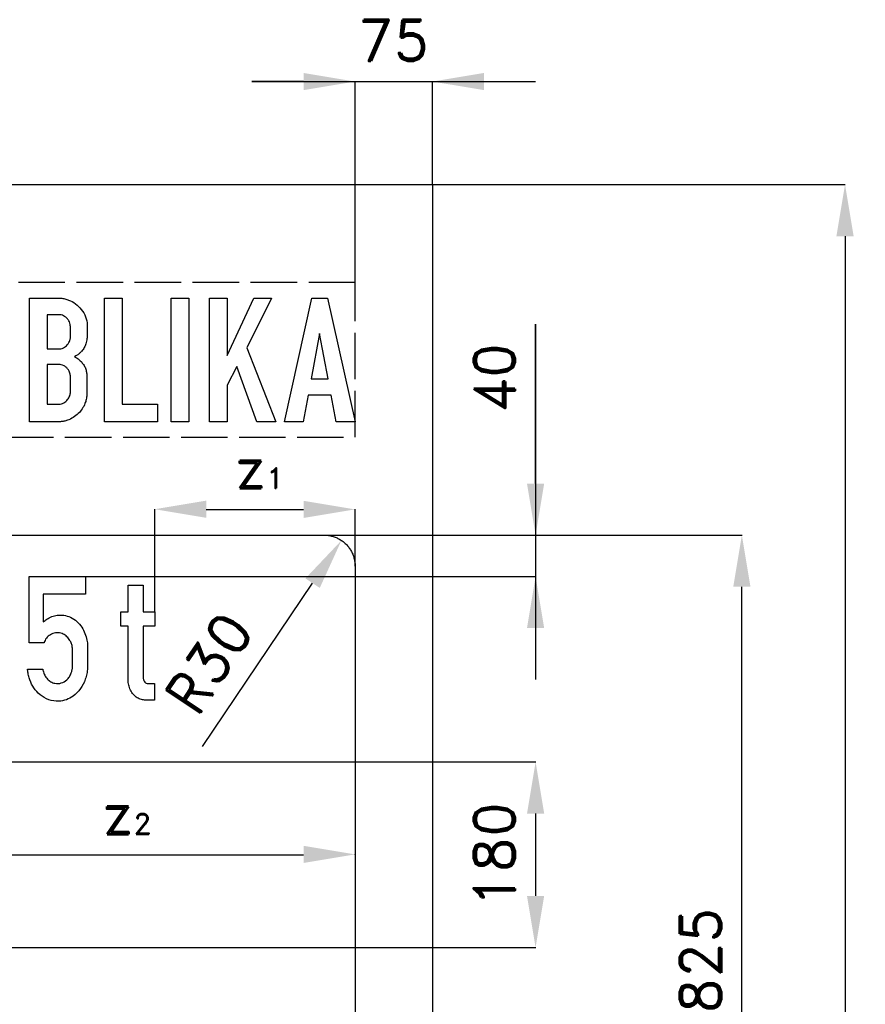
# Model space of a CAD drawing. Header units: millimetres. Extents: x -267 to 7620, y -508 to 2095.
# Tile 6 of 15: x 1100 to 1920, y 1140 to 2095. Entities that reach past the tile are written whole.
import ezdxf

# ---------------------------------------------------------------- set-up
doc = ezdxf.new("R2010")
doc.units = ezdxf.units.MM
doc.header["$LTSCALE"] = 5
doc.linetypes.add('ACAD_ISO02W100', pattern=[15, 12, -3])
doc.layers.add('Kóty', color=2, linetype='Continuous')
doc.layers.add('Značka', color=7, linetype='Continuous')
doc.styles.get("Standard").update_dxf_attribs({"font": 'romand.shx', "height": 40})
doc.dimstyles.get("Standard").update_dxf_attribs({"dimtxt": 40, "dimasz": 50, "dimexe": 0.18, "dimexo": 0.0625, "dimgap": 20, "dimtad": 1, "dimdec": 0, "dimzin": 0, "dimdsep": 46, "dimtxsty": 'Standard', "dimcen": 0.09, "dimadec": 0, "dimazin": 0, "dimtfac": 1, "dimtdec": 0, "dimtofl": 0, "dimtmove": 0, "dimatfit": 3, "dimfxl": 1, "dimtolj": 1, "dimtzin": 0, "dimarcsym": 0})

# ---------------------------------------------------------------- blocks, each defined once
blk = doc.blocks.new('*D4')
at = {"layer": 'Defpoints', "color": 0, "transparency": 16777216}
for p in [(968.17, 1375), (927.95, 1195), (1600, 1195)]:
    blk.add_point(p, dxfattribs=at)
at = {"layer": 'Kóty', "color": 0, "lineweight": -2, "transparency": 16777216}
for p, q in [((968.23, 1375), (1600.18, 1375)), ((1600, 1325), (1600, 1245)), ((928.02, 1195), (1600.18, 1195))]:
    blk.add_line(p, q, dxfattribs=at)
at = {"layer": 'Kóty', "color": 0, "transparency": 16777216}
for points in [[(1591.67, 1325), (1608.33, 1325), (1600, 1375)], [(1591.67, 1245), (1608.33, 1245), (1600, 1195)]]:
    blk.add_solid(points, dxfattribs=at)
at = {"layer": 'Kóty', "color": 0, "transparency": 16777216, "insert": (1560, 1285), "char_height": 40, "attachment_point": 5, "rotation": 90}
blk.add_mtext('\\A1;180', dxfattribs=at)
blk = doc.blocks.new('*D7')
at = {"layer": 'Defpoints', "color": 0, "transparency": 16777216}
for p in [(1395, 1595), (1800, 1595), (1395, 770)]:
    blk.add_point(p, dxfattribs=at)
at = {"layer": 'Kóty', "color": 0, "lineweight": -2, "transparency": 16777216}
for p, q in [((1395.06, 1595), (1800.18, 1595)), ((1800, 820), (1800, 1545)), ((1395.06, 770), (1800.18, 770))]:
    blk.add_line(p, q, dxfattribs=at)
at = {"layer": 'Kóty', "color": 0, "transparency": 16777216}
for points in [[(1791.67, 1545), (1808.33, 1545), (1800, 1595)], [(1791.67, 820), (1808.33, 820), (1800, 770)]]:
    blk.add_solid(points, dxfattribs=at)
at = {"layer": 'Kóty', "color": 0, "transparency": 16777216, "insert": (1760, 1182.5), "char_height": 40, "attachment_point": 5, "rotation": 90}
blk.add_mtext('\\A1;825', dxfattribs=at)
blk = doc.blocks.new('*D8')
at = {"layer": 'Defpoints', "color": 0, "transparency": 16777216}
for p in [(1500, 1935), (1500, 0), (1900, 0)]:
    blk.add_point(p, dxfattribs=at)
at = {"layer": 'Kóty', "color": 0, "lineweight": -2, "transparency": 16777216}
for p, q in [((1500.06, 1935), (1900.18, 1935)), ((1900, 1885), (1900, 50)), ((1500.06, 0), (1900.18, 0))]:
    blk.add_line(p, q, dxfattribs=at)
at = {"layer": 'Kóty', "color": 0, "transparency": 16777216}
for points in [[(1891.67, 1885), (1908.33, 1885), (1900, 1935)], [(1891.67, 50), (1908.33, 50), (1900, 0)]]:
    blk.add_solid(points, dxfattribs=at)
at = {"layer": 'Kóty', "color": 0, "transparency": 16777216, "insert": (1860, 967.5), "char_height": 40, "attachment_point": 5, "rotation": 90}
blk.add_mtext('\\A1;min. 1900', dxfattribs=at)
blk = doc.blocks.new('*D15')
at = {"layer": 'Defpoints', "color": 0, "transparency": 16777216}
for p in [(1411.77, 1589.88), (1395, 1565)]:
    blk.add_point(p, dxfattribs=at)
at = {"layer": 'Kóty', "color": 0, "lineweight": -2, "transparency": 16777216}
blk.add_line((1277.08, 1390.08), (1383.82, 1548.42), dxfattribs=at)
at = {"layer": 'Kóty', "color": 0, "transparency": 16777216}
blk.add_solid([(1376.91, 1553.07), (1390.73, 1543.76), (1411.77, 1589.88)], dxfattribs=at)
at = {"layer": 'Kóty', "color": 0, "transparency": 16777216, "insert": (1283.31, 1470.88), "char_height": 40, "attachment_point": 5, "rotation": 56.01521}
blk.add_mtext('\\A1;R30', dxfattribs=at)

msp = doc.modelspace()

# ---------------------------------------------------------------- linework, layer by layer
at = {"layer": 'Kóty'}
for p, q in [((1375, 2035), (1325, 2035)), ((1325, 2035), (1600, 2035)), ((1425, 1840.07), (1425, 2035.18)), ((1500, 1935.06), (1500, 2035.18)), ((1600, 1799.76), (1600, 1455)), ((1600, 1645), (1600, 1799.76)), ((1230.71, 1520.85), (1230.71, 1620.18)), ((1280.71, 1620), (1375, 1620)), ((1425, 1565.06), (1425, 1620.18)), ((1395.06, 1595), (1600.18, 1595)), ((1163.86, 1555), (1600.18, 1555)), ((1030, 1285), (1375, 1285)), ((1425, 1285.06), (1425, 1285.18))]:
    msp.add_line(p, q, dxfattribs=at)
for points in [[(1375, 2043.33), (1375, 2026.67), (1425, 2035)], [(1550, 2043.33), (1550, 2026.67), (1500, 2035)], [(1591.67, 1645), (1608.33, 1645), (1600, 1595)], [(1280.71, 1628.51), (1280.71, 1611.85), (1230.71, 1620.18)], [(1375, 1628.33), (1375, 1611.67), (1425, 1620)], [(1591.67, 1505), (1608.33, 1505), (1600, 1555)], [(1375, 1293.69), (1375, 1277.03), (1425, 1285.36)]]:
    msp.add_solid(points, dxfattribs=at)
at = {"layer": 'Značka', "color": 5}
for points in [[(0, 0), (0, 1935), (1500, 1935), (1500, 0), (0, 0)], [(1182.15, 1705), (1182.15, 1825), (1199.3, 1825), (1199.3, 1722.01), (1233.59, 1722.01), (1233.59, 1705), (1182.15, 1705)], [(1246.59, 1705), (1246.59, 1825), (1263.7, 1825), (1263.7, 1705), (1246.59, 1705)], [(1283.7, 1705.01), (1283.7, 1825), (1300.84, 1825), (1300.84, 1769.39), (1326.69, 1825), (1343.95, 1825), (1320.14, 1776.8), (1348.02, 1705.01), (1329.74, 1705.01), (1310.49, 1758.49), (1300.84, 1740.46), (1300.84, 1705.01), (1283.7, 1705.01)], [(1356.52, 1705), (1383.14, 1825.01), (1398.16, 1825.01), (1425, 1705), (1406.75, 1705), (1401.77, 1730.69), (1379.44, 1730.69), (1374.6, 1705), (1356.52, 1705)], [(1382.49, 1746.8), (1398.89, 1746.8), (1390.64, 1790.63), (1382.49, 1746.8)]]:
    msp.add_lwpolyline(points, dxfattribs=at)
at = {"layer": 'Značka', "color": 7, "linetype": 'ACAD_ISO02W100', "ltscale": 0.75}
msp.add_lwpolyline([(75, 1690.01), (1425, 1690.01), (1425, 1840.01), (75, 1840.01)], close=True, dxfattribs=at)
at = {"layer": 'Značka', "color": 5}
for points in [[(1109.27, 1705), (1109.27, 1825), (1138.61, 1825), (1139.16, 1824.94), (1139.7, 1824.88, -0.02589), (1143.56, 1824.21, -0.035148), (1147.31, 1823.07, -0.074855), (1154.02, 1819.46, -0.070459), (1159.51, 1813.97, -0.078697), (1163.73, 1806.77, -0.10149), (1165.15, 1798.76), (1165.15, 1798.47), (1165.15, 1798.18), (1165.15, 1786.31), (1165.11, 1786.03), (1165.07, 1785.74, -0.015112), (1164.67, 1783.21, -0.029494), (1164.05, 1780.74, -0.055654), (1162.44, 1776.95, -0.051297), (1160.05, 1773.56, -0.036999), (1157.98, 1771.4, -0.03847), (1155.61, 1769.59), (1154.37, 1768.81), (1153.09, 1768.08), (1154.36, 1767.32), (1155.6, 1766.53, -0.042054), (1158.6, 1764.12, -0.047547), (1161.13, 1761.21, -0.052215), (1163.16, 1757.81, -0.055116), (1164.43, 1754.06, -0.021404), (1164.75, 1752.37, -0.013641), (1164.96, 1750.66), (1165, 1750.26), (1165.04, 1749.86), (1165.04, 1731.83), (1165.01, 1731.37), (1164.97, 1730.93, -0.03504), (1164.35, 1726.7, -0.042058), (1163.09, 1722.61, -0.058953), (1160.42, 1717.47, -0.054157), (1156.65, 1713.04, -0.057038), (1151.74, 1709.14, -0.059273), (1146.09, 1706.49, -0.034901), (1142.73, 1705.54, -0.036607), (1139.28, 1705.07), (1138.49, 1705.03), (1137.7, 1705), (1109.27, 1705)], [(1126.46, 1808.79), (1126.46, 1775.59), (1137.52, 1775.59), (1137.94, 1775.62), (1138.36, 1775.66, 0.04629), (1140.97, 1776.17, 0.070765), (1143.38, 1777.25, 0.065219), (1145.23, 1778.69, 0.04684), (1146.72, 1780.53, 0.031849), (1147.63, 1782, 0.03733), (1148.32, 1783.57, 0.030297), (1148.71, 1784.86, 0.029545), (1148.94, 1786.19), (1148.97, 1786.49), (1149, 1786.79), (1149, 1797.51), (1148.96, 1797.85), (1148.92, 1798.19, 0.041883), (1148.41, 1800.69, 0.058735), (1147.41, 1803.04, 0.07291), (1145.67, 1805.39, 0.065147), (1143.34, 1807.21, 0.055502), (1141.2, 1808.26, 0.06833), (1138.9, 1808.74), (1138.31, 1808.77), (1137.72, 1808.79), (1126.46, 1808.79)], [(1126.46, 1760.53), (1126.46, 1722), (1137.31, 1722.01), (1137.66, 1722.02), (1138.01, 1722.04, 0.052672), (1140.35, 1722.42, 0.059082), (1142.55, 1723.3, 0.060387), (1144.58, 1724.66, 0.051062), (1146.26, 1726.44, 0.041029), (1147.44, 1728.17, 0.042022), (1148.31, 1730.06, 0.027625), (1148.69, 1731.23, 0.033707), (1148.91, 1732.43), (1148.95, 1732.81), (1148.99, 1733.19), (1148.99, 1748.78), (1148.97, 1749.41, 0.01126), (1148.93, 1750.04, 0.049349), (1148.52, 1752.13, 0.045787), (1147.72, 1754.13, 0.059513), (1146.25, 1756.45, 0.070441), (1144.26, 1758.3, 0.041497), (1142.82, 1759.19), (1141.25, 1759.88), (1140.15, 1760.25), (1139.02, 1760.47), (1138.46, 1760.52), (1137.89, 1760.53), (1126.46, 1760.53)], [(105, 1595), (1395, 1595), (1395.12, 1595), (1395.24, 1595, -0.032207), (1399.11, 1594.73, -0.035399), (1402.92, 1593.94, -0.036245), (1406.6, 1592.69, -0.034411), (1410.07, 1590.94, -0.033707), (1413.3, 1588.79, -0.034086), (1416.21, 1586.21, -0.03418), (1418.79, 1583.3, -0.034255), (1420.94, 1580.07, -0.03402), (1422.68, 1576.6, -0.033375), (1423.94, 1572.92, -0.034152), (1424.74, 1569.11, -0.036782), (1425, 1565.24), (1425, 1565.12), (1425, 1565), (1425, 800)], [(1122.14, 1464.93), (1122.32, 1464.16), (1122.51, 1463.39, 0.053664), (1124.12, 1459.1, 0.076381), (1126.77, 1455.38, 0.081338), (1130.02, 1452.74, 0.088712), (1133.99, 1451.32, 0.121202), (1140.14, 1451.63, 0.120118), (1145.46, 1454.66, 0.077462), (1148.03, 1457.7, 0.05292), (1149.74, 1461.31, 0.036746), (1150.64, 1464.37, 0.043629), (1151.04, 1467.5, 0.009638), (1151.07, 1468.35, 0.003014), (1151.07, 1469.2), (1151.07, 1483.75, 0.007279), (1150.96, 1485.44, 0.022365), (1150.75, 1487.11, 0.059324), (1149.7, 1490.55, 0.049944), (1147.9, 1493.74, 0.067159), (1144.85, 1497.23, 0.094264), (1140.93, 1499.55, 0.110705), (1135.83, 1500.34, 0.101985), (1130.73, 1498.97, 0.097078), (1126.57, 1496, 0.094363), (1123.85, 1491.78), (1123.63, 1491.25), (1123.41, 1490.71), (1109.09, 1490.71), (1109.09, 1555), (1163.74, 1555), (1163.74, 1537.89), (1122.74, 1537.89), (1122.74, 1510.89), (1124.42, 1512.23, -0.016488), (1126.16, 1513.5, -0.056079), (1130.91, 1516, -0.062517), (1136.13, 1517.32, -0.077457), (1142.72, 1517.29, -0.073657), (1149.02, 1515.31, -0.077505), (1155.22, 1511.27, -0.068186), (1160.02, 1505.61, -0.055811), (1163.15, 1499.62, -0.046658), (1165, 1493.13, -0.021045), (1165.44, 1490.44, -0.028823), (1165.62, 1487.74), (1165.62, 1487.38), (1165.62, 1487.01), (1165.62, 1467.75), (1165.6, 1466.89, -0.004426), (1165.57, 1466.04, -0.038712), (1164.92, 1460.58, -0.03771), (1163.44, 1455.25, -0.072407), (1158.85, 1446.14, -0.089855), (1151.66, 1438.97, -0.074175), (1145.1, 1435.39, -0.079573), (1137.79, 1433.95, -0.100436), (1128.08, 1435.35, -0.09247), (1119.54, 1440.28, -0.078158), (1113.59, 1446.76, -0.063562), (1109.7, 1454.63, -0.030699), (1108.37, 1458.94, -0.03205), (1107.6, 1463.36), (1107.52, 1464.14), (1107.44, 1464.93), (1122.14, 1464.93)], [(1230.59, 1435.01), (1221.4, 1435.01), (1220.69, 1435.06), (1219.98, 1435.13, -0.074377), (1215.74, 1436.27, -0.074331), (1211.99, 1438.61, -0.082477), (1208.47, 1442.5, -0.063979), (1206.21, 1447.25, -0.031375), (1205.51, 1449.62, -0.040131), (1205.15, 1452.04, -0.008133), (1205.12, 1452.62), (1205.1, 1453.21), (1205.1, 1506.79), (1197.76, 1506.79), (1197.76, 1520.79), (1205.1, 1520.79), (1205.1, 1546.44), (1219.64, 1546.44), (1219.64, 1520.79), (1230.71, 1520.79), (1230.72, 1506.79), (1219.64, 1506.79), (1219.64, 1456.71), (1219.67, 1456.39), (1219.7, 1456.06, 0.041095), (1219.97, 1454.64, 0.067276), (1220.55, 1453.29, 0.095651), (1221.71, 1451.89, 0.138766), (1223.3, 1451.16), (1223.6, 1451.12), (1223.91, 1451.09), (1230.59, 1451.09), (1230.59, 1435.01)]]:
    msp.add_lwpolyline(points, format="xyb", dxfattribs=at)

# ---------------------------------------------------------------- texts
at = {"layer": 'Kóty', "insert": (1462.5, 2075), "char_height": 40, "attachment_point": 5}
msp.add_mtext('\\A1;75', dxfattribs=at)
at = {"layer": 'Kóty', "insert": (1560, 1747.38), "char_height": 40, "attachment_point": 5, "rotation": 90}
msp.add_mtext('\\A1;40', dxfattribs=at)
at = {"layer": 'Kóty', "char_height": 40, "attachment_point": 1}
for s, insert in [('z{\\H0.5x;1}', (1308.08, 1680.45)), ('z{\\H0.5x;2}', (1179.49, 1345.02))]:
    msp.add_mtext_dynamic_manual_height_columns(s, width=46.1048, gutter_width=200, heights=[0], dxfattribs=dict(at, insert=insert))

# ---------------------------------------------------------------- dimensions: what is measured, and where the dimension line sits
at = {"layer": 'Kóty'}
dim = msp.add_linear_dim(base=(1900, 0), p1=(1500, 1935), p2=(1500, 0), angle=90, text='min. 1900', dimstyle='Standard', dxfattribs=at)
dim.commit()
dim.dimension.update_dxf_attribs({"geometry": '*D8', "text_midpoint": (1860, 967.5)})
for base, p1, p2, picture, middle in [((1800, 1595), (1395, 770), (1395, 1595), '*D7', (1760, 1182.5)), ((1600, 1195), (968.17, 1375), (927.95, 1195), '*D4', (1560, 1285))]:
    dim = msp.add_linear_dim(base=base, p1=p1, p2=p2, angle=90, dimstyle='Standard', dxfattribs=at)
    dim.commit()
    dim.dimension.update_dxf_attribs({"geometry": picture, "text_midpoint": middle})
dim = msp.add_radius_dim(center=(1395, 1565), mpoint=(1411.77, 1589.88), dimstyle='Standard', dxfattribs=at)
dim.commit()
dim.dimension.update_dxf_attribs({"geometry": '*D15', "text_midpoint": (1316.48, 1448.52), "dimtype": 164})

doc.saveas('drawing.dxf')
